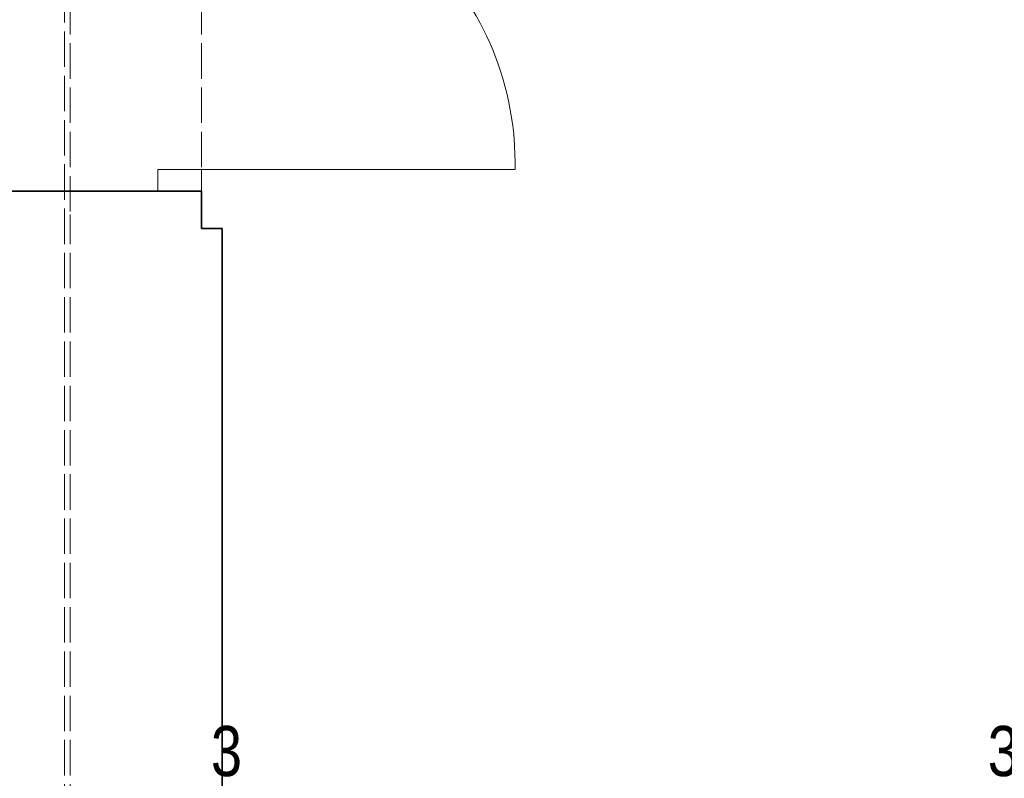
# Model space of a CAD drawing. Header units: inches. Extents: x 201967 to 338763, y -32705 to 30884.
# Tile 125 of 236: x 319656 to 319989, y 4624 to 4881. Entities that reach past the tile are written whole.
import ezdxf

# ---------------------------------------------------------------- set-up
doc = ezdxf.new("R2010")
doc.units = ezdxf.units.IN
doc.header["$MEASUREMENT"] = 0
doc.linetypes.add('ACAD_ISO02W100', pattern=[15, 12, -3])
for name, color, linetype, lineweight in [('!!!STOLARKA', 92, 'Continuous', 9), ('90 WYMIAR', 155, 'Continuous', 9), ('_proj_MURY konstr', 1, 'Continuous', 20), ('K_kreskowanie', 251, 'Continuous', 0)]:
    doc.layers.add(name, color=color, linetype=linetype, lineweight=lineweight)
doc.styles.add('100 arial', font='arial.ttf', dxfattribs={"width": 0.8, "height": 17})
doc.dimstyles.new('100', dxfattribs={"dimscale": 10, "dimtxt": 17, "dimasz": 1.5, "dimexe": 2, "dimexo": 2, "dimgap": 0.3, "dimtad": 1, "dimdec": 1, "dimrnd": 0.5, "dimdsep": 46, "dimtxsty": '100 arial', "dimblk": 'ARCHTICK', "dimcen": 10, "dimclrd": 256, "dimclre": 256, "dimclrt": 256, "dimadec": 0, "dimazin": 0, "dimtfac": 1, "dimtdec": 1, "dimtix": 1, "dimtmove": 1, "dimatfit": 3, "dimfxl": 2, "dimfxlon": 1, "dimtolj": 1, "dimarcsym": 0})

# ---------------------------------------------------------------- blocks, each defined once
blk = doc.blocks.new('_ARCHTICK')
at = {"color": 0, "linetype": 'ByBlock', "const_width": 0.15}
blk.add_lwpolyline([(-0.5, -0.5), (0.5, 0.5)], dxfattribs=at)
blk = doc.blocks.new('*D1640')
at = {"layer": '90 WYMIAR', "lineweight": -2, "transparency": 16777216}
for p, q in [((319987.14, 4579.13), (319987.14, 4619.13)), ((319990.14, 4579.13), (319990.14, 4619.13)), ((319987.14, 4599.13), (319972.14, 4599.13)), ((319987.14, 4599.13), (319990.14, 4599.13)), ((319990.14, 4599.13), (320005.14, 4599.13))]:
    blk.add_line(p, q, dxfattribs=at)
at = {"layer": 'Defpoints', "color": 0, "transparency": 16777216}
for p in [(319990.14, 4599.13), (319990.14, 4466.37), (319987.14, 4451.87)]:
    blk.add_point(p, dxfattribs=at)
at = {"layer": '90 WYMIAR', "lineweight": -2, "transparency": 16777216, "xscale": 15, "yscale": 15, "zscale": 15}
blk.add_blockref('_ARCHTICK', (319987.14, 4599.13), dxfattribs=at)
at = {"layer": '90 WYMIAR', "lineweight": -2, "transparency": 16777216, "xscale": 15, "yscale": 15, "zscale": 15, "rotation": 180}
blk.add_blockref('_ARCHTICK', (319990.14, 4599.13), dxfattribs=at)
at = {"layer": '90 WYMIAR', "transparency": 16777216, "insert": (319988.64, 4633.01), "char_height": 17, "attachment_point": 5, "style": '100 arial'}
blk.add_mtext('\\A1;3', dxfattribs=at)
blk = doc.blocks.new('*D1641')
at = {"layer": '90 WYMIAR', "lineweight": -2, "transparency": 16777216}
for p, q in [((319724.14, 4579.13), (319724.14, 4619.13)), ((319727.14, 4579.13), (319727.14, 4619.13)), ((319724.14, 4599.13), (319709.14, 4599.13)), ((319727.14, 4599.13), (319724.14, 4599.13)), ((319727.14, 4599.13), (319742.14, 4599.13))]:
    blk.add_line(p, q, dxfattribs=at)
at = {"layer": 'Defpoints', "color": 0, "transparency": 16777216}
for p in [(319724.14, 4599.13), (319724.14, 4472.37), (319727.14, 4451.87)]:
    blk.add_point(p, dxfattribs=at)
at = {"layer": '90 WYMIAR', "lineweight": -2, "transparency": 16777216, "xscale": 15, "yscale": 15, "zscale": 15}
blk.add_blockref('_ARCHTICK', (319724.14, 4599.13), dxfattribs=at)
at = {"layer": '90 WYMIAR', "lineweight": -2, "transparency": 16777216, "xscale": 15, "yscale": 15, "zscale": 15, "rotation": 180}
blk.add_blockref('_ARCHTICK', (319727.14, 4599.13), dxfattribs=at)
at = {"layer": '90 WYMIAR', "transparency": 16777216, "insert": (319725.64, 4633), "char_height": 17, "attachment_point": 5, "style": '100 arial'}
blk.add_mtext('\\A1;3', dxfattribs=at)

msp = doc.modelspace()

# ---------------------------------------------------------------- linework, layer by layer
at = {"layer": '!!!STOLARKA'}
msp.add_line((319717.14, 4830.1), (319823.34, 4830.1), dxfattribs=at)
msp.add_lwpolyline([(319702.39, 4822.73), (319702.39, 4830.1), (319717.14, 4830.1), (319717.14, 4822.73)], close=True, dxfattribs=at)
msp.add_arc((319722.01, 4832.12), 101.35, 358.8594, 92.7544, dxfattribs=at)
at = {"layer": '_proj_MURY konstr', "color": 3, "lineweight": 35}
for p, q in [((319717.14, 4822.73), (319641.74, 4822.73)), ((319717.14, 4810.16), (319717.14, 4822.73)), ((319724.14, 4810.16), (319717.14, 4810.16)), ((319724.14, 4810.16), (319724.14, 4114.16))]:
    msp.add_line(p, q, dxfattribs=at)
at = {"layer": 'K_kreskowanie', "linetype": 'ACAD_ISO02W100'}
for p, q in [((319670.74, 4159.87), (319670.74, 4950.3)), ((319672.74, 4932.87), (319672.74, 4814.87)), ((319717.14, 4932.87), (319717.14, 4814.87)), ((319672.69, 4159.87), (319672.74, 4814.87))]:
    msp.add_line(p, q, dxfattribs=at)

# ---------------------------------------------------------------- dimensions: what is measured, and where the dimension line sits
at = {"layer": '90 WYMIAR'}
for base, p1, p2, picture, middle in [((319724.14, 4599.13), (319727.14, 4451.87), (319724.14, 4472.37), '*D1641', (319725.64, 4621.31)), ((319990.14, 4599.13), (319987.14, 4451.87), (319990.14, 4466.37), '*D1640', (319988.64, 4621.32))]:
    dim = msp.add_linear_dim(base=base, p1=p1, p2=p2, dimstyle='100', dxfattribs=at)
    dim.commit()
    dim.dimension.update_dxf_attribs({"geometry": picture, "text_midpoint": middle, "dimtype": 160})

doc.saveas('drawing.dxf')
